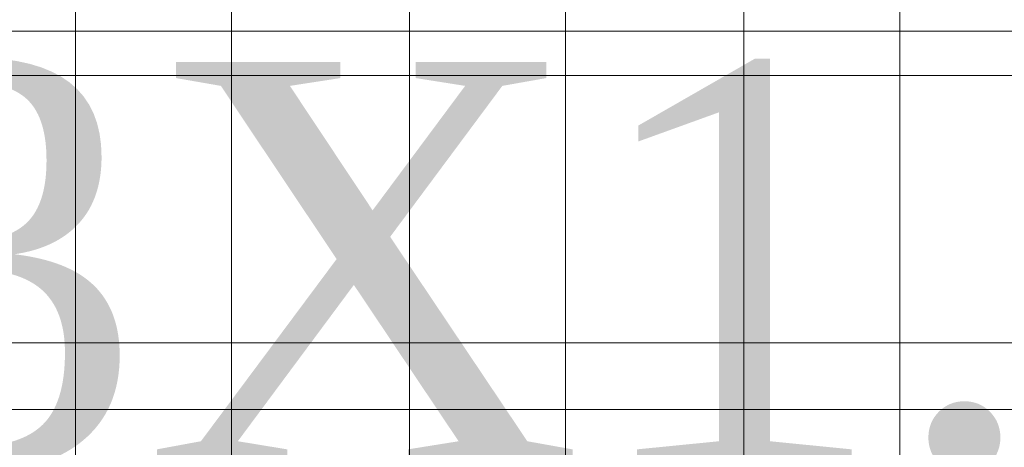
# Model space of a CAD drawing. Header units: inches. Extents: x -79624 to 52587, y -27526 to 10116.
# Tile 202 of 256: x 5760 to 6157, y -7870 to -7698. Entities that reach past the tile are written whole.
import ezdxf
from ezdxf import colors
from ezdxf.entities.mleader import LeaderData, LeaderLine
from ezdxf.math import Vec2, Vec3

# ---------------------------------------------------------------- set-up
doc = ezdxf.new("R2010")
doc.units = ezdxf.units.IN
doc.header["$MEASUREMENT"] = 0
doc.layers.add('- განათება', color=7, linetype='Continuous')
doc.layers.add('Dimensioning - General', color=7, linetype='Continuous')
doc.layers.add('- მექანიკური ნაწილი', color=7, linetype='Continuous', lineweight=18)
doc.styles.add('CT', font='ARIALN.TTF', dxfattribs={"height": 200})
doc.styles.add('GENERATED_STYLE_1', font='txt')
doc.dimstyles.new('GENERATED_STYLE__1', dxfattribs={"dimtxt": 100, "dimasz": 76, "dimexe": 0.18, "dimexo": 0.0625, "dimgap": 0, "dimtad": 0, "dimdec": 0, "dimlfac": 0.1, "dimzin": 0, "dimdsep": 46, "dimtxsty": 'GENERATED_STYLE_1', "dimblk": 'ARROWHEAD_5', "dimblk1": 'ARROWHEAD_5', "dimblk2": 'ARROWHEAD_5', "dimcen": 0.09, "dimse1": 1, "dimse2": 1, "dimclrd": 7, "dimclre": 7, "dimclrt": 7, "dimadec": 0, "dimazin": 0, "dimtfac": 1, "dimtdec": 4, "dimtmove": 0, "dimatfit": 3, "dimfxl": 1, "dimtolj": 1, "dimtzin": 0, "dimarcsym": 0})

# ---------------------------------------------------------------- blocks, each defined once
blk = doc.blocks.new('ARROWHEAD_5')
at = {"linetype": 'Continuous', "lineweight": 0}
blk.add_hatch(color=0, dxfattribs=at).paths.add_polyline_path([(-1, 0.2679), (0, 0), (-1, -0.2679)])
at = {"color": 0, "linetype": 'Continuous', "lineweight": 0}
blk.add_line((0, 0), (-1, 0), dxfattribs=at)
blk = doc.blocks.new('*D249')
at = {"layer": 'Defpoints', "color": 0, "linetype": 'Continuous', "transparency": 16777216}
for p in [(358.56, 209.2), (25258.56, 209.2), (1258.56, -26125.72)]:
    blk.add_point(p, dxfattribs=at)
at = {"layer": 'Dimensioning - General', "color": 7, "linetype": 'Continuous', "lineweight": -2, "transparency": 16777216}
for p, q in [((358.56, 133.2), (358.56, -12795.72)), ((358.56, -26049.72), (358.56, -13148.1))]:
    blk.add_line(p, q, dxfattribs=at)
at = {"layer": 'Dimensioning - General', "color": 7, "linetype": 'Continuous', "lineweight": -2, "transparency": 16777216, "xscale": 76.00000000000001, "yscale": 76.00000000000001, "zscale": 76.00000000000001}
for p, rotation in [((358.56, 209.2), 90), ((358.56, -26125.72), 270)]:
    blk.add_blockref('ARROWHEAD_5', p, dxfattribs=dict(at, rotation=rotation))
at = {"layer": 'Dimensioning - General', "color": 7, "linetype": 'Continuous', "lineweight": 13, "transparency": 16777216, "insert": (358.56, -12971.91), "char_height": 100, "attachment_point": 5, "rotation": 90, "style": 'GENERATED_STYLE_1'}
blk.add_mtext('\\A1;2633', dxfattribs=at)
blk = doc.blocks.new('_DotSmall')
at = {"color": 0, "linetype": 'ByBlock', "const_width": 0.5}
blk.add_lwpolyline([(-0.0625, 0, 1), (0.0625, 0, 1)], format="xyb", close=True, dxfattribs=at)

msp = doc.modelspace()

# ---------------------------------------------------------------- linework, layer by layer
at = {"layer": '- მექანიკური ნაწილი', "color": 7, "lineweight": 0}
for points in [[(5728.96977, -7702.34471), (5782.86193, -7702.34471), (5782.86193, -7199.35115), (5782.86193, -7037.67465), (5845.73613, -7037.67465), (5917.59235, -7037.67465), (5917.59235, -7010.72856), (5845.73613, -7010.72856), (5917.59235, -7010.72856), (5917.59235, -7037.67465), (5980.46655, -7037.67465), (5908.61032, -7037.67465), (5827.77207, -7037.67465), (5764.89788, -7037.67465), (5702.02368, -7037.67465)], [(5728.96977, -7046.65667), (5782.86193, -7046.65667), (5845.73613, -7046.65667), (5917.59235, -7046.65667), (5980.46655, -7046.65667), (5908.61032, -7046.65667), (5908.61032, -7037.67465), (5980.46655, -7037.67465), (6052.32277, -7037.67465), (6052.32277, -7010.72856), (6115.19697, -7010.72856), (6115.19697, -7037.67465), (6052.32277, -7037.67465), (5980.46655, -7037.67465), (5980.46655, -7199.35115), (6052.32277, -7199.35115), (6052.32277, -7702.34471), (5980.46655, -7702.34471), (5980.46655, -7855.03918), (5917.59235, -7855.03918), (5917.59235, -7890.96729)], [(5917.59235, -7890.96729), (5917.59235, -7855.03918), (5845.73613, -7855.03918), (5917.59235, -7855.03918), (5917.59235, -7702.34471), (5980.46655, -7702.34471), (5980.46655, -7199.35115), (5917.59235, -7199.35115), (5845.73613, -7199.35115), (5917.59235, -7199.35115), (5845.73613, -7199.35115), (5845.73613, -7702.34471), (5917.59235, -7702.34471), (5845.73613, -7702.34471), (5782.86193, -7702.34471), (5782.86193, -7199.35115), (5845.73613, -7199.35115), (5782.86193, -7199.35115), (5845.73613, -7199.35115), (5845.73613, -7037.67465), (5782.86193, -7037.67465), (5728.96977, -7037.67465), (5782.86193, -7037.67465), (5728.96977, -7037.67465)], [(5728.96977, -7199.35115), (5782.86193, -7199.35115), (5845.73613, -7199.35115), (5845.73613, -7702.34471), (5782.86193, -7702.34471), (5845.73613, -7702.34471), (5782.86193, -7702.34471), (5845.73613, -7702.34471), (5845.73613, -7199.35115), (5917.59235, -7199.35115), (5917.59235, -7702.34471), (5908.61032, -7702.34471), (5917.59235, -7702.34471), (5908.61032, -7702.34471), (5917.59235, -7702.34471), (5908.61032, -7702.34471), (5917.59235, -7702.34471), (5908.61032, -7702.34471), (5917.59235, -7702.34471), (5980.46655, -7702.34471), (5908.61032, -7702.34471), (5827.77207, -7702.34471), (5764.89788, -7702.34471), (5702.02368, -7702.34471)], [(5702.02368, -7702.34471), (5764.89788, -7702.34471), (5827.77207, -7702.34471), (5908.61032, -7702.34471), (5980.46655, -7702.34471), (5917.59235, -7702.34471), (5908.61032, -7702.34471), (5917.59235, -7702.34471), (5908.61032, -7702.34471), (5917.59235, -7702.34471), (5908.61032, -7702.34471), (5917.59235, -7702.34471), (5908.61032, -7702.34471), (5917.59235, -7702.34471), (5845.73613, -7702.34471), (5782.86193, -7702.34471), (5728.96977, -7702.34471), (5782.86193, -7702.34471), (5845.73613, -7702.34471), (5782.86193, -7702.34471), (5845.73613, -7702.34471), (5917.59235, -7702.34471), (5917.59235, -7855.03918), (5980.46655, -7855.03918), (5980.46655, -7702.34471), (5980.46655, -7199.35115)], [(5702.02368, -7855.03918), (5764.89788, -7855.03918), (5827.77207, -7855.03918), (5908.61032, -7855.03918), (5980.46655, -7855.03918), (5917.59235, -7855.03918), (5845.73613, -7855.03918), (5845.73613, -7702.34471), (5782.86193, -7702.34471), (5782.86193, -7199.35115), (5728.96977, -7199.35115)], [(5782.86193, -7199.35115), (5782.86193, -7702.34471), (5728.96977, -7702.34471), (5782.86193, -7702.34471), (5728.96977, -7702.34471), (5782.86193, -7702.34471), (5782.86193, -7855.03918), (5728.96977, -7855.03918), (5782.86193, -7855.03918), (5728.96977, -7855.03918), (5782.86193, -7855.03918), (5845.73613, -7855.03918), (5782.86193, -7855.03918), (5845.73613, -7855.03918), (5782.86193, -7855.03918), (5728.96977, -7855.03918)], [(5782.86193, -7890.96729), (5782.86193, -7855.03918), (5845.73613, -7855.03918), (5845.73613, -7702.34471), (5917.59235, -7702.34471), (5917.59235, -7199.35115)], [(5917.59235, -7199.35115), (5917.59235, -7702.34471), (5845.73613, -7702.34471), (5845.73613, -7199.35115)], [(5917.59235, -7199.35115), (5917.59235, -7702.34471), (5980.46655, -7702.34471), (5980.46655, -7199.35115)], [(6052.32277, -7199.35115), (6052.32277, -7702.34471), (5980.46655, -7702.34471), (5980.46655, -7199.35115)], [(6052.32277, -7199.35115), (6115.19697, -7199.35115), (6115.19697, -7702.34471)], [(6052.32277, -7199.35115), (6052.32277, -7702.34471), (6115.19697, -7702.34471), (6115.19697, -7199.35115)], [(6178.07116, -7855.03918), (6115.19697, -7855.03918), (6178.07116, -7855.03918), (6115.19697, -7855.03918), (6178.07116, -7855.03918), (6115.19697, -7855.03918), (6115.19697, -7702.34471), (6052.32277, -7702.34471), (6052.32277, -7199.35115)], [(6115.19697, -7199.35115), (6115.19697, -7702.34471), (6178.07116, -7702.34471), (6115.19697, -7702.34471), (6115.19697, -7199.35115)], [(5728.96977, -7702.34471), (5782.86193, -7702.34471)], [(5782.86193, -7702.34471), (5728.96977, -7702.34471)], [(5782.86193, -7890.96729), (5782.86193, -7855.03918), (5728.96977, -7855.03918), (5782.86193, -7855.03918), (5728.96977, -7855.03918), (5782.86193, -7855.03918), (5728.96977, -7855.03918), (5782.86193, -7855.03918), (5782.86193, -7702.34471), (5728.96977, -7702.34471)], [(5827.77207, -7702.34471), (5755.91585, -7702.34471), (5827.77207, -7702.34471)], [(5755.91585, -7702.34471), (5827.77207, -7702.34471), (5755.91585, -7702.34471)], [(5827.77207, -7702.34471), (5755.91585, -7702.34471)], [(5755.91585, -7702.34471), (5827.77207, -7702.34471)], [(5827.77207, -7702.34471), (5755.91585, -7702.34471)], [(5755.91585, -7702.34471), (5827.77207, -7702.34471)], [(5764.89788, -7702.34471), (5764.89788, -7702.34471)], [(5764.89788, -7702.34471), (5764.89788, -7702.34471)], [(5764.89788, -7702.34471), (5773.87991, -7702.34471)], [(5773.87991, -7702.34471), (5764.89788, -7702.34471)], [(5764.89788, -7702.34471), (5764.89788, -7702.34471)], [(5764.89788, -7702.34471), (5773.87991, -7702.34471)], [(5773.87991, -7702.34471), (5764.89788, -7702.34471)], [(5764.89788, -7702.34471), (5764.89788, -7702.34471)], [(5764.89788, -7702.34471), (5773.87991, -7702.34471)], [(5773.87991, -7702.34471), (5764.89788, -7702.34471)], [(5764.89788, -7702.34471), (5764.89788, -7702.34471)], [(5764.89788, -7702.34471), (5773.87991, -7702.34471)], [(5773.87991, -7702.34471), (5764.89788, -7702.34471)], [(5764.89788, -7702.34471), (5764.89788, -7702.34471)], [(5764.89788, -7702.34471), (5773.87991, -7702.34471)], [(5773.87991, -7702.34471), (5764.89788, -7702.34471)], [(5764.89788, -7702.34471), (5764.89788, -7702.34471)], [(5764.89788, -7702.34471), (5773.87991, -7702.34471)], [(5773.87991, -7702.34471), (5764.89788, -7702.34471)], [(5764.89788, -7702.34471), (5764.89788, -7702.34471)], [(5773.87991, -7702.34471), (5764.89788, -7702.34471)], [(5764.89788, -7702.34471), (5764.89788, -7702.34471)], [(5764.89788, -7702.34471), (5773.87991, -7702.34471)], [(5773.87991, -7702.34471), (5764.89788, -7702.34471)], [(5764.89788, -7702.34471), (5764.89788, -7702.34471)], [(5764.89788, -7702.34471), (5773.87991, -7702.34471)], [(5773.87991, -7702.34471), (5764.89788, -7702.34471)], [(5764.89788, -7702.34471), (5764.89788, -7702.34471)], [(5764.89788, -7702.34471), (5773.87991, -7702.34471)], [(5773.87991, -7702.34471), (5764.89788, -7702.34471)], [(5764.89788, -7702.34471), (5764.89788, -7702.34471)], [(5764.89788, -7702.34471), (5773.87991, -7702.34471)], [(5773.87991, -7702.34471), (5773.87991, -7702.34471)], [(5773.87991, -7702.34471), (5773.87991, -7702.34471)], [(5773.87991, -7702.34471), (5773.87991, -7702.34471)], [(5773.87991, -7702.34471), (5773.87991, -7702.34471)], [(5773.87991, -7702.34471), (5773.87991, -7702.34471)], [(5773.87991, -7702.34471), (5773.87991, -7702.34471)], [(5773.87991, -7702.34471), (5773.87991, -7702.34471)], [(5773.87991, -7702.34471), (5773.87991, -7702.34471)], [(5773.87991, -7702.34471), (5773.87991, -7702.34471)], [(5773.87991, -7702.34471), (5782.86193, -7702.34471)], [(5782.86193, -7702.34471), (5773.87991, -7702.34471)], [(5773.87991, -7702.34471), (5773.87991, -7702.34471)], [(5773.87991, -7702.34471), (5773.87991, -7702.34471)], [(5773.87991, -7702.34471), (5782.86193, -7702.34471)], [(5782.86193, -7702.34471), (5773.87991, -7702.34471)], [(5773.87991, -7702.34471), (5773.87991, -7702.34471)], [(5773.87991, -7702.34471), (5773.87991, -7702.34471)], [(5773.87991, -7702.34471), (5773.87991, -7702.34471)], [(5773.87991, -7702.34471), (5782.86193, -7702.34471)], [(5782.86193, -7702.34471), (5773.87991, -7702.34471)], [(5773.87991, -7702.34471), (5773.87991, -7702.34471)], [(5773.87991, -7702.34471), (5773.87991, -7702.34471)], [(5773.87991, -7702.34471), (5782.86193, -7702.34471)], [(5782.86193, -7702.34471), (5773.87991, -7702.34471)], [(5773.87991, -7702.34471), (5773.87991, -7702.34471)], [(5773.87991, -7702.34471), (5773.87991, -7702.34471)], [(5782.86193, -7702.34471), (5782.86193, -7702.34471)], [(5782.86193, -7702.34471), (5782.86193, -7702.34471)], [(5782.86193, -7702.34471), (5782.86193, -7702.34471)], [(5782.86193, -7702.34471), (5782.86193, -7702.34471)], [(5845.73613, -7890.96729), (5845.73613, -7855.03918), (5845.73613, -7702.34471), (5845.73613, -7855.03918), (5782.86193, -7855.03918), (5782.86193, -7890.96729)], [(5908.61032, -7702.34471), (5827.77207, -7702.34471), (5908.61032, -7702.34471)], [(5827.77207, -7702.34471), (5827.77207, -7702.34471)], [(5827.77207, -7702.34471), (5827.77207, -7702.34471)], [(5827.77207, -7702.34471), (5908.61032, -7702.34471), (5827.77207, -7702.34471)], [(5908.61032, -7702.34471), (5827.77207, -7702.34471)], [(5827.77207, -7702.34471), (5908.61032, -7702.34471)], [(5908.61032, -7702.34471), (5827.77207, -7702.34471)], [(5827.77207, -7702.34471), (5908.61032, -7702.34471)], [(5917.59235, -7702.34471), (5845.73613, -7702.34471)], [(5845.73613, -7702.34471), (5917.59235, -7702.34471)], [(5917.59235, -7702.34471), (5845.73613, -7702.34471)], [(5845.73613, -7702.34471), (5917.59235, -7702.34471)], [(5899.6283, -7702.34471), (5899.6283, -7702.34471)], [(5899.6283, -7702.34471), (5899.6283, -7702.34471)], [(5908.61032, -7702.34471), (5899.6283, -7702.34471)], [(5899.6283, -7702.34471), (5899.6283, -7702.34471)], [(5899.6283, -7702.34471), (5908.61032, -7702.34471)], [(5908.61032, -7702.34471), (5899.6283, -7702.34471)], [(5899.6283, -7702.34471), (5899.6283, -7702.34471)], [(5899.6283, -7702.34471), (5908.61032, -7702.34471)], [(5908.61032, -7702.34471), (5899.6283, -7702.34471)], [(5899.6283, -7702.34471), (5899.6283, -7702.34471)], [(5899.6283, -7702.34471), (5908.61032, -7702.34471)], [(5908.61032, -7702.34471), (5899.6283, -7702.34471)], [(5899.6283, -7702.34471), (5899.6283, -7702.34471)], [(5899.6283, -7702.34471), (5908.61032, -7702.34471)], [(5908.61032, -7702.34471), (5899.6283, -7702.34471)], [(5899.6283, -7702.34471), (5899.6283, -7702.34471)], [(5899.6283, -7702.34471), (5908.61032, -7702.34471)], [(5908.61032, -7702.34471), (5899.6283, -7702.34471)], [(5899.6283, -7702.34471), (5899.6283, -7702.34471)], [(5899.6283, -7702.34471), (5908.61032, -7702.34471)], [(5908.61032, -7702.34471), (5899.6283, -7702.34471)], [(5899.6283, -7702.34471), (5899.6283, -7702.34471)], [(5899.6283, -7702.34471), (5908.61032, -7702.34471)], [(5908.61032, -7702.34471), (5899.6283, -7702.34471)], [(5899.6283, -7702.34471), (5899.6283, -7702.34471)], [(5899.6283, -7702.34471), (5908.61032, -7702.34471)], [(5908.61032, -7702.34471), (5899.6283, -7702.34471)], [(5899.6283, -7702.34471), (5899.6283, -7702.34471)], [(5899.6283, -7702.34471), (5908.61032, -7702.34471)], [(5908.61032, -7702.34471), (5899.6283, -7702.34471)], [(5899.6283, -7702.34471), (5899.6283, -7702.34471)], [(5899.6283, -7702.34471), (5908.61032, -7702.34471)], [(5908.61032, -7702.34471), (5908.61032, -7702.34471)], [(5908.61032, -7702.34471), (5908.61032, -7702.34471)], [(5908.61032, -7702.34471), (5908.61032, -7702.34471)], [(5908.61032, -7702.34471), (5908.61032, -7702.34471)], [(5908.61032, -7702.34471), (5908.61032, -7702.34471)], [(5908.61032, -7702.34471), (5908.61032, -7702.34471)], [(5908.61032, -7702.34471), (5908.61032, -7702.34471)], [(5908.61032, -7702.34471), (5908.61032, -7702.34471)], [(5908.61032, -7702.34471), (5908.61032, -7702.34471)], [(5908.61032, -7702.34471), (5908.61032, -7702.34471)], [(5908.61032, -7702.34471), (5908.61032, -7702.34471)], [(5908.61032, -7702.34471), (5908.61032, -7702.34471)], [(5908.61032, -7702.34471), (5908.61032, -7702.34471)], [(5908.61032, -7702.34471), (5908.61032, -7702.34471)], [(5908.61032, -7702.34471), (5908.61032, -7702.34471)], [(5908.61032, -7702.34471), (5908.61032, -7702.34471)], [(5908.61032, -7702.34471), (5908.61032, -7702.34471)], [(5908.61032, -7702.34471), (5908.61032, -7702.34471)], [(5908.61032, -7702.34471), (5908.61032, -7702.34471)], [(5908.61032, -7702.34471), (5908.61032, -7702.34471)], [(5980.46655, -7702.34471), (5908.61032, -7702.34471), (5980.46655, -7702.34471)], [(5908.61032, -7702.34471), (5908.61032, -7702.34471)], [(5908.61032, -7702.34471), (5908.61032, -7702.34471)], [(5908.61032, -7702.34471), (5980.46655, -7702.34471), (5908.61032, -7702.34471)], [(5917.59235, -7702.34471), (5980.46655, -7702.34471), (5908.61032, -7702.34471)], [(5917.59235, -7702.34471), (5980.46655, -7702.34471), (5908.61032, -7702.34471)], [(5917.59235, -7702.34471), (5980.46655, -7702.34471), (5908.61032, -7702.34471)], [(5917.59235, -7702.34471), (5980.46655, -7702.34471), (5908.61032, -7702.34471)], [(5908.61032, -7702.34471), (5908.61032, -7702.34471)], [(5908.61032, -7702.34471), (5917.59235, -7702.34471)], [(5917.59235, -7702.34471), (5908.61032, -7702.34471)], [(5908.61032, -7702.34471), (5908.61032, -7702.34471)], [(5908.61032, -7702.34471), (5908.61032, -7702.34471)], [(5908.61032, -7702.34471), (5917.59235, -7702.34471)], [(5917.59235, -7702.34471), (5908.61032, -7702.34471)], [(5908.61032, -7702.34471), (5908.61032, -7702.34471)], [(5908.61032, -7702.34471), (5908.61032, -7702.34471)], [(5908.61032, -7702.34471), (5908.61032, -7702.34471)], [(5908.61032, -7702.34471), (5917.59235, -7702.34471)], [(5917.59235, -7702.34471), (5908.61032, -7702.34471)], [(5908.61032, -7702.34471), (5908.61032, -7702.34471)], [(5908.61032, -7702.34471), (5908.61032, -7702.34471)], [(5908.61032, -7702.34471), (5917.59235, -7702.34471)], [(5917.59235, -7702.34471), (5908.61032, -7702.34471)], [(5908.61032, -7702.34471), (5908.61032, -7702.34471)], [(5908.61032, -7702.34471), (5908.61032, -7702.34471)], [(5917.59235, -7702.34471), (5917.59235, -7702.34471)], [(5917.59235, -7702.34471), (5917.59235, -7702.34471)], [(5917.59235, -7702.34471), (5917.59235, -7702.34471)], [(5917.59235, -7702.34471), (5917.59235, -7702.34471)], [(5917.59235, -7702.34471), (5917.59235, -7702.34471)], [(5917.59235, -7702.34471), (5917.59235, -7702.34471)], [(5917.59235, -7702.34471), (5917.59235, -7702.34471)], [(5917.59235, -7702.34471), (5917.59235, -7702.34471)], [(5980.46655, -7702.34471), (5917.59235, -7702.34471)], [(5917.59235, -7702.34471), (5917.59235, -7855.03918)], [(5917.59235, -7702.34471), (5917.59235, -7855.03918)], [(5917.59235, -7702.34471), (5980.46655, -7702.34471)], [(5917.59235, -7702.34471), (5917.59235, -7702.34471)], [(5917.59235, -7702.34471), (5917.59235, -7702.34471)], [(5917.59235, -7702.34471), (5917.59235, -7702.34471)], [(5917.59235, -7702.34471), (5917.59235, -7702.34471)], [(6052.32277, -7702.34471), (5980.46655, -7702.34471), (6061.3048, -7702.34471)], [(6052.32277, -7702.34471), (5980.46655, -7702.34471), (6061.3048, -7702.34471)], [(5980.46655, -7702.34471), (6061.3048, -7702.34471), (5980.46655, -7702.34471)], [(6061.3048, -7702.34471), (5980.46655, -7702.34471), (6061.3048, -7702.34471)], [(5980.46655, -7702.34471), (5980.46655, -7702.34471)], [(5980.46655, -7702.34471), (5980.46655, -7702.34471)], [(6052.32277, -7702.34471), (5980.46655, -7702.34471), (6061.3048, -7702.34471)], [(6052.32277, -7702.34471), (5980.46655, -7702.34471), (6061.3048, -7702.34471)], [(6052.32277, -7702.34471), (5980.46655, -7702.34471), (6061.3048, -7702.34471)], [(6052.32277, -7702.34471), (5980.46655, -7702.34471), (6061.3048, -7702.34471)], [(6052.32277, -7890.96729), (6052.32277, -7855.03918), (5980.46655, -7855.03918), (5980.46655, -7702.34471), (6052.32277, -7702.34471), (5980.46655, -7702.34471), (5980.46655, -7855.03918), (6052.32277, -7855.03918), (6115.19697, -7855.03918), (6115.19697, -7890.96729)], [(6052.32277, -7890.96729), (6052.32277, -7855.03918), (6052.32277, -7702.34471), (6052.32277, -7855.03918), (5980.46655, -7855.03918), (6061.3048, -7855.03918), (6133.16102, -7855.03918), (6205.01724, -7855.03918)], [(6205.01724, -7855.03918), (6133.16102, -7855.03918), (6061.3048, -7855.03918), (5980.46655, -7855.03918), (6052.32277, -7855.03918), (6061.3048, -7855.03918), (6052.32277, -7855.03918), (6061.3048, -7855.03918), (6052.32277, -7855.03918), (6061.3048, -7855.03918), (6052.32277, -7855.03918), (6061.3048, -7855.03918), (6052.32277, -7855.03918), (6115.19697, -7855.03918), (6115.19697, -7702.34471), (6052.32277, -7702.34471), (6052.32277, -7855.03918), (5980.46655, -7855.03918), (5980.46655, -7890.96729)], [(6052.32277, -7702.34471), (6052.32277, -7702.34471)], [(6052.32277, -7702.34471), (6052.32277, -7702.34471)], [(6061.3048, -7702.34471), (6052.32277, -7702.34471)], [(6052.32277, -7702.34471), (6052.32277, -7702.34471)], [(6052.32277, -7702.34471), (6061.3048, -7702.34471)], [(6061.3048, -7702.34471), (6052.32277, -7702.34471)], [(6052.32277, -7702.34471), (6052.32277, -7702.34471)], [(6052.32277, -7702.34471), (6061.3048, -7702.34471)], [(6052.32277, -7702.34471), (6115.19697, -7702.34471)], [(6115.19697, -7702.34471), (6052.32277, -7702.34471)], [(6061.3048, -7702.34471), (6052.32277, -7702.34471)], [(6052.32277, -7702.34471), (6052.32277, -7702.34471)], [(6052.32277, -7702.34471), (6061.3048, -7702.34471)], [(6061.3048, -7702.34471), (6052.32277, -7702.34471)], [(6052.32277, -7702.34471), (6052.32277, -7702.34471)], [(6052.32277, -7702.34471), (6061.3048, -7702.34471)], [(6061.3048, -7702.34471), (6052.32277, -7702.34471)], [(6052.32277, -7702.34471), (6052.32277, -7702.34471)], [(6052.32277, -7702.34471), (6061.3048, -7702.34471)], [(6061.3048, -7702.34471), (6052.32277, -7702.34471)], [(6052.32277, -7702.34471), (6052.32277, -7702.34471)], [(6052.32277, -7702.34471), (6061.3048, -7702.34471)], [(6052.32277, -7702.34471), (6115.19697, -7702.34471)], [(6115.19697, -7855.03918), (6052.32277, -7855.03918), (6052.32277, -7702.34471)], [(6052.32277, -7702.34471), (6115.19697, -7702.34471)], [(6115.19697, -7702.34471), (6052.32277, -7702.34471)], [(6052.32277, -7702.34471), (6115.19697, -7702.34471)], [(6115.19697, -7702.34471), (6052.32277, -7702.34471)], [(6061.3048, -7702.34471), (6052.32277, -7702.34471)], [(6052.32277, -7702.34471), (6052.32277, -7702.34471)], [(6052.32277, -7702.34471), (6061.3048, -7702.34471)], [(6061.3048, -7702.34471), (6052.32277, -7702.34471)], [(6052.32277, -7702.34471), (6052.32277, -7702.34471)], [(6052.32277, -7702.34471), (6061.3048, -7702.34471)], [(6061.3048, -7702.34471), (6052.32277, -7702.34471)], [(6052.32277, -7702.34471), (6052.32277, -7702.34471)], [(6052.32277, -7702.34471), (6061.3048, -7702.34471)], [(6061.3048, -7702.34471), (6052.32277, -7702.34471)], [(6052.32277, -7702.34471), (6052.32277, -7702.34471)], [(6052.32277, -7702.34471), (6061.3048, -7702.34471)], [(6061.3048, -7702.34471), (6061.3048, -7702.34471)], [(6061.3048, -7702.34471), (6061.3048, -7702.34471)], [(6061.3048, -7702.34471), (6061.3048, -7702.34471)], [(6061.3048, -7702.34471), (6061.3048, -7702.34471)], [(6061.3048, -7702.34471), (6061.3048, -7702.34471)], [(6061.3048, -7702.34471), (6061.3048, -7702.34471)], [(6061.3048, -7702.34471), (6133.16102, -7702.34471)], [(6133.16102, -7702.34471), (6061.3048, -7702.34471)], [(6061.3048, -7702.34471), (6061.3048, -7702.34471)], [(6061.3048, -7702.34471), (6061.3048, -7702.34471)], [(6061.3048, -7702.34471), (6061.3048, -7702.34471)], [(6061.3048, -7702.34471), (6061.3048, -7702.34471)], [(6061.3048, -7702.34471), (6061.3048, -7702.34471)], [(6061.3048, -7702.34471), (6061.3048, -7702.34471)], [(6061.3048, -7702.34471), (6061.3048, -7702.34471)], [(6061.3048, -7702.34471), (6133.16102, -7702.34471), (6061.3048, -7702.34471)], [(6133.16102, -7702.34471), (6061.3048, -7702.34471), (6133.16102, -7702.34471)], [(6061.3048, -7702.34471), (6061.3048, -7702.34471)], [(6061.3048, -7702.34471), (6133.16102, -7702.34471)], [(6133.16102, -7702.34471), (6061.3048, -7702.34471)], [(6061.3048, -7702.34471), (6133.16102, -7702.34471)], [(6133.16102, -7702.34471), (6061.3048, -7702.34471)], [(6061.3048, -7702.34471), (6061.3048, -7702.34471)], [(6061.3048, -7702.34471), (6061.3048, -7702.34471)], [(6061.3048, -7702.34471), (6061.3048, -7702.34471)], [(6061.3048, -7702.34471), (6061.3048, -7702.34471)], [(6115.19697, -7702.34471), (6178.07116, -7702.34471)], [(6178.07116, -7702.34471), (6115.19697, -7702.34471)], [(6115.19697, -7702.34471), (6115.19697, -7855.03918)], [(6115.19697, -7702.34471), (6178.07116, -7702.34471)], [(6178.07116, -7702.34471), (6115.19697, -7702.34471)], [(6115.19697, -7855.03918), (6178.07116, -7855.03918), (6178.07116, -7702.34471)], [(6115.19697, -7702.34471), (6115.19697, -7855.03918)], [(6115.19697, -7702.34471), (6178.07116, -7702.34471)], [(6178.07116, -7702.34471), (6115.19697, -7702.34471)], [(6115.19697, -7702.34471), (6178.07116, -7702.34471)], [(6178.07116, -7702.34471), (6115.19697, -7702.34471)], [(6178.07116, -7890.96729), (6178.07116, -7855.03918), (6178.07116, -7702.34471), (6178.07116, -7855.03918), (6115.19697, -7855.03918), (6178.07116, -7855.03918), (6115.19697, -7855.03918), (6178.07116, -7855.03918), (6115.19697, -7855.03918), (6115.19697, -7890.96729)], [(6133.16102, -7702.34471), (6205.01724, -7702.34471)], [(6205.01724, -7702.34471), (6133.16102, -7702.34471)], [(6133.16102, -7702.34471), (6133.16102, -7702.34471)], [(6133.16102, -7702.34471), (6205.01724, -7702.34471), (6133.16102, -7702.34471)], [(6205.01724, -7702.34471), (6133.16102, -7702.34471), (6205.01724, -7702.34471)], [(6133.16102, -7702.34471), (6133.16102, -7702.34471)], [(6133.16102, -7702.34471), (6205.01724, -7702.34471)], [(6205.01724, -7702.34471), (6133.16102, -7702.34471)], [(6133.16102, -7702.34471), (6205.01724, -7702.34471)], [(6205.01724, -7702.34471), (6133.16102, -7702.34471)], [(5764.89788, -7855.03918), (5702.02368, -7855.03918), (5764.89788, -7855.03918)], [(5702.02368, -7855.03918), (5764.89788, -7855.03918), (5702.02368, -7855.03918)], [(5980.46655, -7890.96729), (5980.46655, -7855.03918), (5917.59235, -7855.03918), (5845.73613, -7855.03918), (5917.59235, -7855.03918), (5845.73613, -7855.03918), (5917.59235, -7855.03918), (5908.61032, -7855.03918), (5917.59235, -7855.03918), (5908.61032, -7855.03918), (5917.59235, -7855.03918), (5908.61032, -7855.03918), (5917.59235, -7855.03918), (5908.61032, -7855.03918), (5917.59235, -7855.03918), (5980.46655, -7855.03918), (5908.61032, -7855.03918), (5827.77207, -7855.03918), (5764.89788, -7855.03918), (5702.02368, -7855.03918)], [(5702.02368, -7855.03918), (5764.89788, -7855.03918), (5827.77207, -7855.03918), (5908.61032, -7855.03918), (5980.46655, -7855.03918), (5917.59235, -7855.03918), (5980.46655, -7855.03918), (5908.61032, -7855.03918), (5827.77207, -7855.03918), (5764.89788, -7855.03918), (5702.02368, -7855.03918)], [(5845.73613, -7890.96729), (5845.73613, -7855.03918), (5782.86193, -7855.03918), (5728.96977, -7855.03918), (5728.96977, -7890.96729)], [(5827.77207, -7855.03918), (5755.91585, -7855.03918), (5827.77207, -7855.03918)], [(5755.91585, -7855.03918), (5827.77207, -7855.03918), (5755.91585, -7855.03918)], [(5827.77207, -7855.03918), (5755.91585, -7855.03918)], [(5755.91585, -7855.03918), (5827.77207, -7855.03918)], [(5827.77207, -7855.03918), (5755.91585, -7855.03918)], [(5755.91585, -7855.03918), (5827.77207, -7855.03918)], [(5764.89788, -7855.03918), (5764.89788, -7855.03918)], [(5764.89788, -7855.03918), (5764.89788, -7855.03918)], [(5773.87991, -7855.03918), (5764.89788, -7855.03918)], [(5764.89788, -7855.03918), (5764.89788, -7855.03918)], [(5764.89788, -7855.03918), (5773.87991, -7855.03918)], [(5773.87991, -7855.03918), (5764.89788, -7855.03918)], [(5764.89788, -7855.03918), (5764.89788, -7855.03918)], [(5764.89788, -7855.03918), (5773.87991, -7855.03918)], [(5827.77207, -7855.03918), (5764.89788, -7855.03918), (5827.77207, -7855.03918)], [(5764.89788, -7855.03918), (5764.89788, -7855.03918)], [(5764.89788, -7855.03918), (5764.89788, -7855.03918)], [(5764.89788, -7855.03918), (5827.77207, -7855.03918), (5764.89788, -7855.03918)], [(5764.89788, -7855.03918), (5773.87991, -7855.03918)], [(5773.87991, -7855.03918), (5764.89788, -7855.03918)], [(5764.89788, -7855.03918), (5764.89788, -7855.03918)], [(5764.89788, -7855.03918), (5773.87991, -7855.03918)], [(5773.87991, -7855.03918), (5764.89788, -7855.03918)], [(5764.89788, -7855.03918), (5764.89788, -7855.03918)], [(5764.89788, -7855.03918), (5773.87991, -7855.03918)], [(5773.87991, -7855.03918), (5764.89788, -7855.03918)], [(5764.89788, -7855.03918), (5764.89788, -7855.03918)], [(5764.89788, -7855.03918), (5773.87991, -7855.03918)], [(5773.87991, -7855.03918), (5764.89788, -7855.03918)], [(5764.89788, -7855.03918), (5764.89788, -7855.03918)], [(5773.87991, -7855.03918), (5773.87991, -7855.03918)], [(5773.87991, -7855.03918), (5773.87991, -7855.03918)], [(5773.87991, -7855.03918), (5782.86193, -7855.03918)], [(5782.86193, -7855.03918), (5773.87991, -7855.03918)], [(5773.87991, -7855.03918), (5773.87991, -7855.03918)], [(5773.87991, -7855.03918), (5773.87991, -7855.03918)], [(5773.87991, -7855.03918), (5782.86193, -7855.03918)], [(5782.86193, -7855.03918), (5773.87991, -7855.03918)], [(5773.87991, -7855.03918), (5773.87991, -7855.03918)], [(5773.87991, -7855.03918), (5773.87991, -7855.03918)], [(5773.87991, -7855.03918), (5773.87991, -7855.03918)], [(5773.87991, -7855.03918), (5782.86193, -7855.03918)], [(5782.86193, -7855.03918), (5773.87991, -7855.03918)], [(5773.87991, -7855.03918), (5773.87991, -7855.03918)], [(5773.87991, -7855.03918), (5773.87991, -7855.03918)], [(5773.87991, -7855.03918), (5782.86193, -7855.03918)], [(5782.86193, -7855.03918), (5773.87991, -7855.03918)], [(5773.87991, -7855.03918), (5773.87991, -7855.03918)], [(5773.87991, -7855.03918), (5773.87991, -7855.03918)], [(5773.87991, -7855.03918), (5773.87991, -7855.03918)], [(5773.87991, -7855.03918), (5773.87991, -7855.03918)], [(5773.87991, -7855.03918), (5773.87991, -7855.03918)], [(5782.86193, -7855.03918), (5845.73613, -7855.03918)], [(5845.73613, -7855.03918), (5782.86193, -7855.03918)], [(5782.86193, -7855.03918), (5845.73613, -7855.03918)], [(5782.86193, -7855.03918), (5782.86193, -7855.03918)], [(5782.86193, -7855.03918), (5782.86193, -7855.03918)], [(5782.86193, -7855.03918), (5782.86193, -7855.03918)], [(5782.86193, -7855.03918), (5782.86193, -7855.03918)], [(5782.86193, -7890.96729), (5782.86193, -7855.03918)], [(5908.61032, -7855.03918), (5827.77207, -7855.03918), (5908.61032, -7855.03918)], [(5827.77207, -7855.03918), (5827.77207, -7855.03918)], [(5827.77207, -7855.03918), (5827.77207, -7855.03918)], [(5827.77207, -7855.03918), (5908.61032, -7855.03918), (5827.77207, -7855.03918)], [(5908.61032, -7855.03918), (5827.77207, -7855.03918)], [(5827.77207, -7855.03918), (5908.61032, -7855.03918)], [(5908.61032, -7855.03918), (5827.77207, -7855.03918)], [(5827.77207, -7855.03918), (5908.61032, -7855.03918)], [(5908.61032, -7855.03918), (5827.77207, -7855.03918), (5908.61032, -7855.03918)], [(5827.77207, -7855.03918), (5827.77207, -7855.03918)], [(5827.77207, -7855.03918), (5827.77207, -7855.03918)], [(5827.77207, -7855.03918), (5908.61032, -7855.03918), (5827.77207, -7855.03918)], [(5917.59235, -7855.03918), (5845.73613, -7855.03918)], [(5845.73613, -7855.03918), (5917.59235, -7855.03918)], [(5917.59235, -7855.03918), (5845.73613, -7855.03918)], [(5845.73613, -7855.03918), (5917.59235, -7855.03918)], [(5845.73613, -7890.96729), (5845.73613, -7855.03918)], [(5899.6283, -7855.03918), (5899.6283, -7855.03918)], [(5908.61032, -7855.03918), (5899.6283, -7855.03918)], [(5899.6283, -7855.03918), (5899.6283, -7855.03918)], [(5899.6283, -7855.03918), (5908.61032, -7855.03918)], [(5908.61032, -7855.03918), (5899.6283, -7855.03918)], [(5899.6283, -7855.03918), (5899.6283, -7855.03918)], [(5899.6283, -7855.03918), (5908.61032, -7855.03918)], [(5908.61032, -7855.03918), (5899.6283, -7855.03918)], [(5899.6283, -7855.03918), (5899.6283, -7855.03918)], [(5899.6283, -7855.03918), (5908.61032, -7855.03918)], [(5908.61032, -7855.03918), (5899.6283, -7855.03918)], [(5899.6283, -7855.03918), (5899.6283, -7855.03918)], [(5899.6283, -7855.03918), (5908.61032, -7855.03918)], [(5908.61032, -7855.03918), (5899.6283, -7855.03918)], [(5899.6283, -7855.03918), (5899.6283, -7855.03918)], [(5899.6283, -7855.03918), (5908.61032, -7855.03918)], [(5908.61032, -7855.03918), (5899.6283, -7855.03918)], [(5899.6283, -7855.03918), (5899.6283, -7855.03918)], [(5899.6283, -7855.03918), (5908.61032, -7855.03918)], [(5908.61032, -7855.03918), (5899.6283, -7855.03918)], [(5899.6283, -7855.03918), (5899.6283, -7855.03918)], [(5899.6283, -7855.03918), (5908.61032, -7855.03918)], [(5980.46655, -7855.03918), (5908.61032, -7855.03918), (5980.46655, -7855.03918)], [(5908.61032, -7855.03918), (5908.61032, -7855.03918)], [(5908.61032, -7855.03918), (5908.61032, -7855.03918)], [(5908.61032, -7855.03918), (5980.46655, -7855.03918), (5908.61032, -7855.03918)], [(5917.59235, -7855.03918), (5980.46655, -7855.03918), (5908.61032, -7855.03918)], [(5917.59235, -7855.03918), (5980.46655, -7855.03918), (5908.61032, -7855.03918)], [(5917.59235, -7855.03918), (5980.46655, -7855.03918), (5908.61032, -7855.03918)], [(5917.59235, -7855.03918), (5980.46655, -7855.03918), (5908.61032, -7855.03918)], [(5908.61032, -7855.03918), (5908.61032, -7855.03918)], [(5908.61032, -7855.03918), (5908.61032, -7855.03918)], [(5908.61032, -7855.03918), (5917.59235, -7855.03918)], [(5917.59235, -7855.03918), (5908.61032, -7855.03918)], [(5908.61032, -7855.03918), (5908.61032, -7855.03918)], [(5908.61032, -7855.03918), (5908.61032, -7855.03918)], [(5908.61032, -7855.03918), (5917.59235, -7855.03918)], [(5917.59235, -7855.03918), (5908.61032, -7855.03918)], [(5908.61032, -7855.03918), (5908.61032, -7855.03918)], [(5908.61032, -7855.03918), (5908.61032, -7855.03918)], [(5908.61032, -7855.03918), (5908.61032, -7855.03918)], [(5908.61032, -7855.03918), (5917.59235, -7855.03918)], [(5917.59235, -7855.03918), (5908.61032, -7855.03918)], [(5908.61032, -7855.03918), (5908.61032, -7855.03918)], [(5908.61032, -7855.03918), (5908.61032, -7855.03918)], [(5908.61032, -7855.03918), (5917.59235, -7855.03918)], [(5917.59235, -7855.03918), (5908.61032, -7855.03918)], [(5908.61032, -7855.03918), (5908.61032, -7855.03918)], [(5980.46655, -7855.03918), (5908.61032, -7855.03918), (5980.46655, -7855.03918)], [(5908.61032, -7855.03918), (5908.61032, -7855.03918)], [(5908.61032, -7855.03918), (5908.61032, -7855.03918)], [(5908.61032, -7855.03918), (5980.46655, -7855.03918), (5908.61032, -7855.03918)], [(5908.61032, -7855.03918), (5908.61032, -7855.03918)], [(5908.61032, -7855.03918), (5908.61032, -7855.03918)], [(5908.61032, -7855.03918), (5908.61032, -7855.03918)], [(5908.61032, -7855.03918), (5908.61032, -7855.03918)], [(5908.61032, -7855.03918), (5908.61032, -7855.03918)], [(5908.61032, -7855.03918), (5908.61032, -7855.03918)], [(5908.61032, -7855.03918), (5908.61032, -7855.03918)], [(5908.61032, -7855.03918), (5908.61032, -7855.03918)], [(5908.61032, -7855.03918), (5908.61032, -7855.03918)], [(5908.61032, -7855.03918), (5908.61032, -7855.03918)], [(5917.59235, -7855.03918), (5917.59235, -7855.03918)], [(5917.59235, -7855.03918), (5917.59235, -7855.03918)], [(5917.59235, -7855.03918), (5917.59235, -7855.03918)], [(5917.59235, -7855.03918), (5917.59235, -7855.03918)], [(5917.59235, -7855.03918), (5917.59235, -7855.03918)], [(5917.59235, -7855.03918), (5917.59235, -7855.03918)], [(5917.59235, -7855.03918), (5917.59235, -7855.03918)], [(5917.59235, -7855.03918), (5917.59235, -7855.03918)], [(5980.46655, -7890.96729), (5980.46655, -7855.03918), (5917.59235, -7855.03918), (5917.59235, -7890.96729)], [(5980.46655, -7855.03918), (5980.46655, -7855.03918)], [(5980.46655, -7855.03918), (6061.3048, -7855.03918), (5980.46655, -7855.03918)], [(6061.3048, -7855.03918), (5980.46655, -7855.03918), (6061.3048, -7855.03918)], [(5980.46655, -7855.03918), (5980.46655, -7855.03918)], [(6205.01724, -7855.03918), (6133.16102, -7855.03918), (6061.3048, -7855.03918), (5980.46655, -7855.03918), (6052.32277, -7855.03918), (5980.46655, -7855.03918), (6061.3048, -7855.03918), (6133.16102, -7855.03918), (6205.01724, -7855.03918)], [(5980.46655, -7855.03918), (6061.3048, -7855.03918), (5980.46655, -7855.03918)], [(6061.3048, -7855.03918), (5980.46655, -7855.03918), (6061.3048, -7855.03918)], [(5980.46655, -7855.03918), (5980.46655, -7855.03918)], [(5980.46655, -7855.03918), (5980.46655, -7855.03918)], [(6115.19697, -7890.96729), (6115.19697, -7855.03918), (6052.32277, -7855.03918), (6115.19697, -7855.03918), (6052.32277, -7855.03918), (6115.19697, -7855.03918), (6052.32277, -7855.03918), (6052.32277, -7890.96729), (6052.32277, -7855.03918), (5980.46655, -7855.03918), (6061.3048, -7855.03918), (6133.16102, -7855.03918), (6205.01724, -7855.03918)], [(6205.01724, -7855.03918), (6133.16102, -7855.03918), (6061.3048, -7855.03918), (5980.46655, -7855.03918), (6052.32277, -7855.03918), (5980.46655, -7855.03918), (6061.3048, -7855.03918), (6133.16102, -7855.03918), (6205.01724, -7855.03918)], [(6205.01724, -7855.03918), (6133.16102, -7855.03918), (6061.3048, -7855.03918), (5980.46655, -7855.03918), (6052.32277, -7855.03918), (6061.3048, -7855.03918), (6052.32277, -7855.03918), (6061.3048, -7855.03918), (6052.32277, -7855.03918), (6061.3048, -7855.03918), (6052.32277, -7855.03918), (6061.3048, -7855.03918), (6052.32277, -7855.03918), (5980.46655, -7855.03918), (5980.46655, -7890.96729)], [(6052.32277, -7855.03918), (6115.19697, -7855.03918)], [(6115.19697, -7855.03918), (6052.32277, -7855.03918)], [(6052.32277, -7855.03918), (6115.19697, -7855.03918)], [(6115.19697, -7855.03918), (6052.32277, -7855.03918)], [(6052.32277, -7855.03918), (6052.32277, -7855.03918)], [(6052.32277, -7855.03918), (6052.32277, -7855.03918)], [(6052.32277, -7855.03918), (6052.32277, -7855.03918)], [(6052.32277, -7855.03918), (6052.32277, -7855.03918)], [(6052.32277, -7855.03918), (6052.32277, -7855.03918)], [(6052.32277, -7855.03918), (6052.32277, -7855.03918)], [(6052.32277, -7855.03918), (6052.32277, -7855.03918)], [(6052.32277, -7855.03918), (6052.32277, -7855.03918)], [(6061.3048, -7855.03918), (6061.3048, -7855.03918)], [(6061.3048, -7855.03918), (6133.16102, -7855.03918), (6061.3048, -7855.03918)], [(6133.16102, -7855.03918), (6061.3048, -7855.03918), (6133.16102, -7855.03918)], [(6061.3048, -7855.03918), (6061.3048, -7855.03918)], [(6061.3048, -7855.03918), (6061.3048, -7855.03918)], [(6061.3048, -7855.03918), (6061.3048, -7855.03918)], [(6061.3048, -7855.03918), (6061.3048, -7855.03918)], [(6061.3048, -7855.03918), (6061.3048, -7855.03918)], [(6061.3048, -7855.03918), (6061.3048, -7855.03918)], [(6061.3048, -7855.03918), (6133.16102, -7855.03918), (6061.3048, -7855.03918)], [(6133.16102, -7855.03918), (6061.3048, -7855.03918), (6133.16102, -7855.03918)], [(6061.3048, -7855.03918), (6061.3048, -7855.03918)], [(6061.3048, -7855.03918), (6061.3048, -7855.03918)], [(6061.3048, -7855.03918), (6061.3048, -7855.03918)], [(6061.3048, -7855.03918), (6061.3048, -7855.03918)], [(6061.3048, -7855.03918), (6061.3048, -7855.03918)], [(6061.3048, -7855.03918), (6061.3048, -7855.03918)], [(6061.3048, -7855.03918), (6061.3048, -7855.03918)], [(6178.07116, -7890.96729), (6178.07116, -7855.03918), (6115.19697, -7855.03918), (6115.19697, -7890.96729)], [(6133.16102, -7855.03918), (6133.16102, -7855.03918)], [(6133.16102, -7855.03918), (6205.01724, -7855.03918), (6133.16102, -7855.03918)], [(6205.01724, -7855.03918), (6133.16102, -7855.03918), (6205.01724, -7855.03918)], [(6133.16102, -7855.03918), (6133.16102, -7855.03918)], [(6133.16102, -7855.03918), (6133.16102, -7855.03918)], [(6133.16102, -7855.03918), (6205.01724, -7855.03918), (6133.16102, -7855.03918)], [(6205.01724, -7855.03918), (6133.16102, -7855.03918), (6205.01724, -7855.03918)], [(6133.16102, -7855.03918), (6133.16102, -7855.03918)]]:
    msp.add_lwpolyline(points, dxfattribs=at)
for points in [[(5764.89788, -7702.34471), (5773.87991, -7702.34471)], [(5764.89788, -7702.34471), (5773.87991, -7702.34471)], [(5782.86193, -7855.03918), (5845.73613, -7855.03918), (5782.86193, -7855.03918), (5782.86193, -7702.34471)], [(5908.61032, -7702.34471), (5899.6283, -7702.34471)], [(5908.61032, -7702.34471), (5899.6283, -7702.34471)], [(6061.3048, -7702.34471), (6052.32277, -7702.34471)], [(6061.3048, -7702.34471), (6052.32277, -7702.34471)], [(5773.87991, -7855.03918), (5764.89788, -7855.03918)], [(5773.87991, -7855.03918), (5764.89788, -7855.03918)], [(5917.59235, -7855.03918), (5845.73613, -7855.03918), (5845.73613, -7890.96729), (5917.59235, -7890.96729)], [(5908.61032, -7855.03918), (5899.6283, -7855.03918)]]:
    msp.add_lwpolyline(points, close=True, dxfattribs=at)
at = {"layer": '- მექანიკური ნაწილი', "color": 8, "lineweight": 0, "true_color": 0x767676}
for points in [[(5728.96977, -7828.0931), (5782.86193, -7828.0931), (5782.86193, -7720.30876), (5728.96977, -7720.30876)], [(5782.86193, -7828.0931), (5728.96977, -7828.0931), (5728.96977, -7720.30876), (5782.86193, -7720.30876)], [(5782.86193, -7828.0931), (5845.73613, -7828.0931), (5845.73613, -7720.30876), (5782.86193, -7720.30876)], [(5845.73613, -7828.0931), (5917.59235, -7828.0931), (5917.59235, -7720.30876), (5845.73613, -7720.30876)], [(5917.59235, -7828.0931), (5845.73613, -7828.0931), (5845.73613, -7720.30876), (5917.59235, -7720.30876)], [(5917.59235, -7828.0931), (5980.46655, -7828.0931), (5980.46655, -7720.30876), (5917.59235, -7720.30876)], [(5980.46655, -7828.0931), (5917.59235, -7828.0931), (5917.59235, -7720.30876), (5980.46655, -7720.30876)], [(6052.32277, -7828.0931), (5980.46655, -7828.0931), (5980.46655, -7720.30876), (6052.32277, -7720.30876)], [(5980.46655, -7828.0931), (6052.32277, -7828.0931), (6052.32277, -7720.30876), (5980.46655, -7720.30876)], [(6115.19697, -7828.0931), (6052.32277, -7828.0931), (6052.32277, -7720.30876), (6115.19697, -7720.30876)], [(6178.07116, -7828.0931), (6115.19697, -7828.0931), (6115.19697, -7720.30876), (6178.07116, -7720.30876)], [(6115.19697, -7828.0931), (6178.07116, -7828.0931), (6178.07116, -7720.30876), (6115.19697, -7720.30876)]]:
    msp.add_lwpolyline(points, close=True, dxfattribs=at)
for points in [[(5782.86193, -7720.30876), (5845.73613, -7720.30876)], [(5845.73613, -7828.0931), (5782.86193, -7828.0931), (5782.86193, -7720.30876)], [(5845.73613, -7720.30876), (5845.73613, -7828.0931)], [(6115.19697, -7720.30876), (6052.32277, -7720.30876)], [(6052.32277, -7828.0931), (6115.19697, -7828.0931), (6115.19697, -7720.30876)], [(6052.32277, -7720.30876), (6052.32277, -7828.0931)]]:
    msp.add_lwpolyline(points, dxfattribs=at)

# ---------------------------------------------------------------- dimensions: what is measured, and where the dimension line sits
at = {"layer": 'Dimensioning - General', "color": 7, "linetype": 'Continuous', "lineweight": 13}
dim = msp.add_linear_dim(base=(358.55594, 209.20337), p1=(1258.55593, -26125.72241), p2=(25258.55593, 209.20337), angle=90, dimstyle='GENERATED_STYLE__1', dxfattribs=at)
dim.commit()
dim.dimension.update_dxf_attribs({"geometry": '*D249', "text_midpoint": (358.55594, -12971.91402), "dimtype": 160, "text_rotation": 90})

# ---------------------------------------------------------------- leaders
at = {"layer": '- განათება', "color": 7}
ml = msp.add_multileader_mtext('Standard', dxfattribs=at)
ml.set_content('\\pxt14;{\\fSylfaen|b1|i0|c0|p18;DB-UPS2 \\fSylfaen|b0|i0|c0|p18;\\C1;QF-61          \\C7;N2XH-3X1.5}', color=7, style='CT')
ml.set_leader_properties()
ml.set_arrow_properties(name='DOTSMALL')
ml.build(insert=Vec2(0, 0))
ml.multileader.update_dxf_attribs({"has_dogleg": 0, "text_left_attachment_type": 6, "text_right_attachment_type": 6, "dogleg_length": 9, "arrow_head_size": 163.78543})
ctx = ml.context
ctx.base_point, ctx.char_height, ctx.arrow_head_size, ctx.landing_gap_size, ctx.plane_origin = Vec3(4773.60442, -7638.94753), 162.6117418, 163.78543, 54.59514, Vec3(-8122.67086, -23965.21146)
ctx.left_attachment, ctx.right_attachment, ctx.text_align_type = 6, 6, 1
notes = []
notes.append((ctx, [(0, (1, 1, 0), (6480.89889, -7638.94753), (-1, 0), 9, [(2, [(5982.17124, -8706.06811)], 0, [])])]))
ctx.mtext.insert, ctx.mtext.width, ctx.mtext.defined_height, ctx.mtext.alignment, ctx.mtext.flow_direction = Vec3(5622.75166, -7443.81344), 2403.0225903, 231.60879, 2, 5
for ctx, leaders in notes:
    for number, flags, end, landing, length, lines in leaders:
        leader = LeaderData()
        leader.index, (leader.has_last_leader_line, leader.has_dogleg_vector, leader.attachment_direction) = number, flags
        leader.last_leader_point, leader.dogleg_vector, leader.dogleg_length = Vec3(end), Vec3(landing), length
        for number, points, colour, breaks in lines:
            line = LeaderLine()
            line.index, line.vertices, line.color, line.breaks = number, Vec3.list(points), colors.encode_raw_color(colour), breaks
            leader.lines.append(line)
        ctx.leaders.append(leader)

doc.saveas('drawing.dxf')
